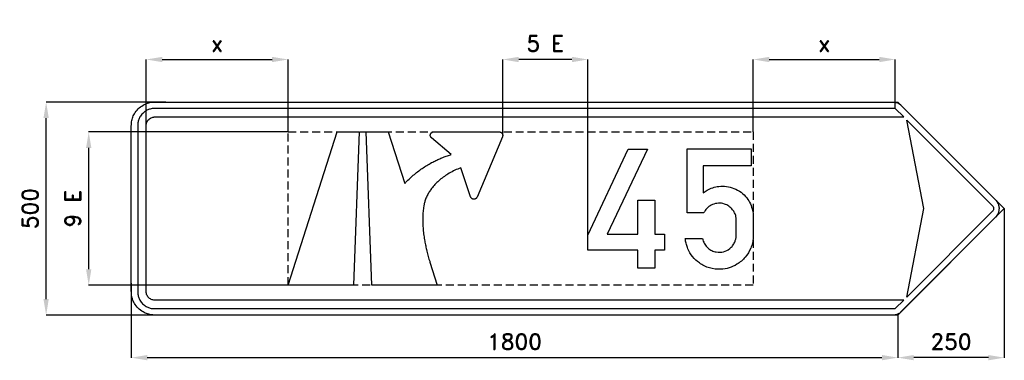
# Model space of a CAD drawing. Header units: millimetres. Extents: x -725 to 1587, y 353 to 1152.
import ezdxf

# ---------------------------------------------------------------- set-up
doc = ezdxf.new("R2010")
doc.units = ezdxf.units.MM
doc.header["$LTSCALE"] = 5
doc.linetypes.add('ČÁRKOVANÁX2', pattern=[1.5, 1, -0.5])
doc.layers.add('Kóty', color=2, linetype='Continuous')
doc.layers.add('Značka', color=7, linetype='Continuous')
doc.styles.get("Standard").update_dxf_attribs({"font": 'romand.shx', "height": 37.5})
doc.dimstyles.get("Standard").update_dxf_attribs({"dimtxt": 37.5, "dimasz": 37.5, "dimexe": 0.18, "dimexo": 0.0625, "dimgap": 18.75, "dimtad": 1, "dimdec": 0, "dimzin": 0, "dimdsep": 46, "dimtxsty": 'Standard', "dimcen": 0.09, "dimadec": 0, "dimazin": 0, "dimtfac": 1, "dimtdec": 0, "dimtofl": 0, "dimtmove": 0, "dimatfit": 3, "dimfxl": 1, "dimtolj": 1, "dimtzin": 0, "dimarcsym": 0})

# ---------------------------------------------------------------- blocks, each defined once
blk = doc.blocks.new('*D0')
at = {"layer": 'Defpoints', "color": 0, "transparency": 16777216}
for p in [(-563, 888.8), (-94.8, 888.8), (-94.8, 528.8)]:
    blk.add_point(p, dxfattribs=at)
at = {"layer": 'Kóty', "color": 0, "lineweight": -2, "transparency": 16777216}
for p, q in [((-94.8, 888.8), (-563.2, 888.8)), ((-563, 566.3), (-563, 851.3)), ((-94.8, 528.8), (-563.2, 528.8))]:
    blk.add_line(p, q, dxfattribs=at)
at = {"layer": 'Kóty', "color": 0, "transparency": 16777216}
for points in [[(-569.3, 851.3), (-556.8, 851.3), (-563, 888.8)], [(-569.3, 566.3), (-556.8, 566.3), (-563, 528.8)]]:
    blk.add_solid(points, dxfattribs=at)
at = {"layer": 'Kóty', "color": 0, "transparency": 16777216, "insert": (-600.5, 708.8), "char_height": 37.5, "attachment_point": 5, "rotation": 90}
blk.add_mtext('\\A1;9 E', dxfattribs=at)
blk = doc.blocks.new('*D1')
at = {"layer": 'Defpoints', "color": 0, "transparency": 16777216}
for p in [(-663, 958.8), (-382.2, 958.8), (-397.8, 458.8)]:
    blk.add_point(p, dxfattribs=at)
at = {"layer": 'Kóty', "color": 0, "lineweight": -2, "transparency": 16777216}
for p, q in [((-382.2, 958.8), (-663.2, 958.8)), ((-663, 496.3), (-663, 921.3)), ((-397.8, 458.8), (-663.2, 458.8))]:
    blk.add_line(p, q, dxfattribs=at)
at = {"layer": 'Kóty', "color": 0, "transparency": 16777216}
for points in [[(-669.3, 921.3), (-656.8, 921.3), (-663, 958.8)], [(-669.3, 496.3), (-656.8, 496.3), (-663, 458.8)]]:
    blk.add_solid(points, dxfattribs=at)
at = {"layer": 'Kóty', "color": 0, "transparency": 16777216, "insert": (-700.5, 708.8), "char_height": 37.5, "attachment_point": 5, "rotation": 90}
blk.add_mtext('\\A1;500', dxfattribs=at)
blk = doc.blocks.new('*D2')
at = {"layer": 'Defpoints', "color": 0, "transparency": 16777216}
for p in [(-94.8, 1058.8), (-428, 883.8), (-94.8, 888.8)]:
    blk.add_point(p, dxfattribs=at)
at = {"layer": 'Kóty', "color": 0, "lineweight": -2, "transparency": 16777216}
for p, q in [((-428, 883.9), (-428, 1059)), ((-390.5, 1058.8), (-132.3, 1058.8)), ((-94.8, 888.9), (-94.8, 1059))]:
    blk.add_line(p, q, dxfattribs=at)
at = {"layer": 'Kóty', "color": 0, "transparency": 16777216}
for points in [[(-390.5, 1065), (-390.5, 1052.5), (-428, 1058.8)], [(-132.3, 1065), (-132.3, 1052.5), (-94.8, 1058.8)]]:
    blk.add_solid(points, dxfattribs=at)
at = {"layer": 'Kóty', "color": 0, "transparency": 16777216, "insert": (-261.4, 1096.3), "char_height": 37.5, "attachment_point": 5}
blk.add_mtext('\\A1;x', dxfattribs=at)
blk = doc.blocks.new('*D3')
at = {"layer": 'Defpoints', "color": 0, "transparency": 16777216}
for p in [(1330.8, 1058.8), (1330.8, 943.8), (997.5, 888.8)]:
    blk.add_point(p, dxfattribs=at)
at = {"layer": 'Kóty', "color": 0, "lineweight": -2, "transparency": 16777216}
for p, q in [((997.5, 888.9), (997.5, 1059)), ((1035, 1058.8), (1293.3, 1058.8)), ((1330.8, 943.9), (1330.8, 1059))]:
    blk.add_line(p, q, dxfattribs=at)
at = {"layer": 'Kóty', "color": 0, "transparency": 16777216}
for points in [[(1035, 1065), (1035, 1052.5), (997.5, 1058.8)], [(1293.3, 1065), (1293.3, 1052.5), (1330.8, 1058.8)]]:
    blk.add_solid(points, dxfattribs=at)
at = {"layer": 'Kóty', "color": 0, "transparency": 16777216, "insert": (1164.2, 1096.3), "char_height": 37.5, "attachment_point": 5}
blk.add_mtext('\\A1;x', dxfattribs=at)
blk = doc.blocks.new('*D4')
at = {"layer": 'Defpoints', "color": 0, "transparency": 16777216}
for p in [(409.2, 1058.8), (409.2, 881.2), (609.1, 628.5)]:
    blk.add_point(p, dxfattribs=at)
at = {"layer": 'Kóty', "color": 0, "lineweight": -2, "transparency": 16777216}
for p, q in [((409.2, 881.2), (409.2, 1059)), ((571.6, 1058.8), (446.7, 1058.8)), ((609.1, 628.6), (609.1, 1059))]:
    blk.add_line(p, q, dxfattribs=at)
at = {"layer": 'Kóty', "color": 0, "transparency": 16777216}
for points in [[(446.7, 1065), (446.7, 1052.5), (409.2, 1058.8)], [(571.6, 1065), (571.6, 1052.5), (609.1, 1058.8)]]:
    blk.add_solid(points, dxfattribs=at)
at = {"layer": 'Kóty', "color": 0, "transparency": 16777216, "insert": (509.2, 1096.3), "char_height": 37.5, "attachment_point": 5}
blk.add_mtext('\\A1;5 E', dxfattribs=at)
blk = doc.blocks.new('*D5')
at = {"layer": 'Defpoints', "color": 0, "transparency": 16777216}
for p in [(1587, 708.8), (1337, 458.8), (1337, 358.8)]:
    blk.add_point(p, dxfattribs=at)
at = {"layer": 'Kóty', "color": 0, "lineweight": -2, "transparency": 16777216}
for p, q in [((1587, 708.7), (1587, 358.6)), ((1337, 458.7), (1337, 358.6)), ((1549.5, 358.8), (1374.5, 358.8))]:
    blk.add_line(p, q, dxfattribs=at)
at = {"layer": 'Kóty', "color": 0, "transparency": 16777216}
for points in [[(1374.5, 365), (1374.5, 352.5), (1337, 358.8)], [(1549.5, 365), (1549.5, 352.5), (1587, 358.8)]]:
    blk.add_solid(points, dxfattribs=at)
at = {"layer": 'Kóty', "color": 0, "transparency": 16777216, "insert": (1462, 396.3), "char_height": 37.5, "attachment_point": 5}
blk.add_mtext('\\A1;250', dxfattribs=at)
blk = doc.blocks.new('*D6')
at = {"layer": 'Defpoints', "color": 0, "transparency": 16777216}
for p in [(-463, 533.8), (1337, 458.8), (1337, 358.8)]:
    blk.add_point(p, dxfattribs=at)
at = {"layer": 'Kóty', "color": 0, "lineweight": -2, "transparency": 16777216}
for p, q in [((-463, 533.7), (-463, 358.6)), ((1337, 458.7), (1337, 358.6)), ((-425.5, 358.8), (1299.5, 358.8))]:
    blk.add_line(p, q, dxfattribs=at)
at = {"layer": 'Kóty', "color": 0, "transparency": 16777216}
for points in [[(-425.5, 365), (-425.5, 352.5), (-463, 358.8)], [(1299.5, 365), (1299.5, 352.5), (1337, 358.8)]]:
    blk.add_solid(points, dxfattribs=at)
at = {"layer": 'Kóty', "color": 0, "transparency": 16777216, "insert": (437, 396.3), "char_height": 37.5, "attachment_point": 5}
blk.add_mtext('\\A1;1800', dxfattribs=at)

msp = doc.modelspace()

# ---------------------------------------------------------------- linework, layer by layer
at = {"layer": 'Značka', "color": 5}
for points in [[(-408, 958.8), (1326.6, 958.8), (1327.6, 958.8, -0.008068), (1328.6, 958.7, -0.042023), (1332.5, 958.1, -0.0409), (1336.2, 956.9, -0.042253), (1339.7, 955.1, -0.046616), (1342.9, 952.8), (1343.6, 952.1), (1344.3, 951.5), (1565.8, 730), (1566.8, 728.9), (1567.9, 727.7, -0.055728), (1571.3, 722.5, -0.056158), (1573.5, 716.6, -0.069695), (1574.6, 708.8, -0.068339), (1573.5, 701, -0.056442), (1571.3, 695.1, -0.06112), (1567.9, 689.9), (1566.8, 688.7), (1565.8, 687.6), (1344.3, 466.1), (1343.6, 465.4), (1342.9, 464.8, -0.042026), (1339.7, 462.5, -0.040912), (1336.2, 460.7, -0.042256), (1332.5, 459.4, -0.046626), (1328.6, 458.9, -0.00928), (1327.6, 458.8), (1326.6, 458.8), (-408, 458.8, -0.003577), (-410.9, 458.9, -0.010727), (-413.8, 459.1, -0.055715), (-425, 461.4, -0.056166), (-435.5, 466.2, -0.06969), (-447, 474.8, -0.068355), (-455.6, 486.3, -0.056428), (-460.5, 496.8, -0.061122), (-462.7, 508, -0.012202), (-462.9, 510.9, -0.004069), (-463, 513.8), (-463, 903.8, -0.003577), (-462.9, 906.7, -0.010727), (-462.7, 909.5, -0.055715), (-460.4, 920.8, -0.056166), (-455.6, 931.3, -0.069689), (-447, 942.7, -0.068353), (-435.5, 951.4, -0.056425), (-425, 956.3, -0.061123), (-413.8, 958.5), (-410.9, 958.7), (-408, 958.8)], [(1350.8, 493.8), (-188.4, 493.8), (-408, 493.8, -0.003575), (-409.1, 493.8, -0.010724), (-410.1, 493.9, -0.055714), (-414.2, 494.7, -0.056166), (-418, 496.5, -0.06969), (-422.2, 499.6, -0.068356), (-425.3, 503.8, -0.056429), (-427.1, 507.6, -0.061122), (-427.9, 511.7, -0.012203), (-428, 512.8, -0.004068), (-428, 513.8), (-428, 903.8, -0.003576), (-428, 904.8, -0.010723), (-427.9, 905.9, -0.055716), (-427.1, 910, -0.056165), (-425.3, 913.8, -0.069688), (-422.2, 918, -0.068355), (-418, 921.1, -0.056435), (-414.2, 922.9, -0.061122), (-410.1, 923.7), (-409.1, 923.8), (-408, 923.8), (-188.4, 923.8), (1350.8, 923.8), (1330.8, 943.8), (-408, 943.8), (-410.1, 943.7), (-412.2, 943.6, 0.055713), (-420.4, 941.9, 0.056166), (-428, 938.4, 0.069689), (-436.3, 932.1, 0.068357), (-442.7, 923.8, 0.056427), (-446.2, 916.2, 0.061122), (-447.8, 908, 0.012201), (-447.9, 905.9, 0.004068), (-448, 903.8), (-448, 513.8, 0.003577), (-447.9, 511.7, 0.010727), (-447.8, 509.6, 0.055714), (-446.1, 501.4, 0.056165), (-442.7, 493.8, 0.06969), (-436.4, 485.5, 0.068355), (-428, 479.2, 0.056428), (-420.4, 475.6, 0.061122), (-412.2, 474, 0.012202), (-410.1, 473.9, 0.004069), (-408, 473.8), (1330.8, 473.8), (1350.8, 493.8)], [(1357.8, 500.9), (1397.8, 708.8), (1357.8, 916.7), (1558.7, 715.9), (1559.1, 715.5), (1559.4, 715.1), (1560.5, 713.3), (1561.3, 711.4, -0.069678), (1561.6, 708.8), (1561.3, 706.2), (1560.6, 704.2), (1559.4, 702.5), (1559.1, 702.1), (1558.7, 701.7), (1357.8, 500.9)], [(102, 528.8), (88.8, 888.8), (140.4, 888.8), (179.2, 767.5), (180.6, 768.9), (181.9, 770.4, -0.014814), (191.6, 780.1, -0.015521), (201.8, 789.1, -0.014803), (211.9, 797.3, -0.014247), (222.5, 804.8, -0.014107), (233.5, 811.7, -0.014421), (244.8, 818.1, -0.011452), (254.1, 822.7, -0.010961), (263.6, 826.9, -0.01211), (273.9, 831, -0.013499), (284.4, 834.5), (286.3, 835.1), (288.1, 835.7), (241.8, 874.6), (241.7, 874.7), (241.7, 874.7), (241.1, 875.3), (240.7, 875.8), (240.3, 876.4), (240, 877), (239.7, 877.6), (239.4, 878.2), (239.3, 878.8), (239.2, 879.3), (239.1, 879.9), (239.1, 880.5), (239.1, 880.6), (239.1, 880.7), (239.1, 880.9), (239.1, 881.1), (239.1, 881.5), (239.1, 881.9), (239.3, 882.8, -0.031433), (239.6, 883.7, -0.04166), (240.2, 884.8, -0.041143), (240.9, 885.9, -0.040544), (241.8, 886.8, -0.040459), (242.8, 887.5, -0.032632), (243.7, 888, -0.031717), (244.6, 888.4, -0.036158), (245.7, 888.7, -0.04104), (246.8, 888.8, -0.00621), (247, 888.8), (247.2, 888.8), (401.1, 888.8), (401.3, 888.8), (401.5, 888.8, -0.04467), (402.9, 888.6, -0.045652), (404.1, 888.2, -0.042295), (405.3, 887.7, -0.040542), (406.3, 886.9, -0.03983), (407.2, 886.1, -0.040878), (407.9, 885.1), (408.4, 884.2), (408.8, 883.2, -0.041682), (409.1, 882, -0.04556), (409.2, 880.7), (409.2, 880.3), (409.2, 879.9), (409.1, 879.6), (409.1, 879.3), (409, 879), (409, 878.6), (408.9, 878.4), (408.8, 878.1), (408.7, 877.9), (408.6, 877.6), (408.6, 877.6), (408.6, 877.5), (349, 735.6), (348.9, 735.5), (348.9, 735.4), (348.4, 734.5), (347.8, 733.6), (347.2, 732.9), (346.4, 732.3), (345.7, 731.8, -0.030592), (344.8, 731.4), (344.1, 731.1, -0.024572), (343.4, 730.9, -0.026407), (342.6, 730.7, -0.026797), (341.8, 730.7, -0.003518), (341.6, 730.7), (341.5, 730.6), (341.3, 730.7), (341.2, 730.7), (340.9, 730.7), (340.6, 730.7, -0.024424), (339.8, 730.8, -0.025058), (339.1, 731, -0.033037), (338.1, 731.4, -0.032644), (337.3, 731.8, -0.032503), (336.4, 732.4), (335.7, 733.1), (335.2, 733.7), (334.7, 734.3), (334.2, 735.1), (333.9, 735.9), (333.8, 736), (333.8, 736.2), (310.9, 804.5), (308.9, 803.8), (306.9, 803, 0.022513), (293.4, 797.1, 0.024402), (280.5, 789.9, 0.023305), (269.4, 782.5, 0.023925), (259, 774, 0.024396), (250, 765.3, 0.027815), (242, 755.7, 0.022821), (236.6, 747.9, 0.023858), (231.9, 739.7, 0.027915), (228.1, 731, 0.035331), (225.3, 721.9), (224.9, 720.3), (224.6, 718.7), (224.4, 717.3), (224, 715.7), (223.8, 714.1, 0.020214), (222.1, 701.8, 0.017002), (221.4, 689.4, 0.015132), (221.4, 676.4, 0.012809), (222.1, 663.4, 0.012182), (223.5, 649.4, 0.011442), (225.5, 635.5, 0.008901), (227.6, 623.8, 0.008028), (230.2, 612.3, 0.008851), (233.3, 599.7, 0.009901), (237, 587.2), (237.6, 585), (238.3, 582.8), (255.6, 528.8), (102, 528.8)], [(878.2, 638.6), (878.7, 636.8), (879.2, 635, 0.061326), (883.8, 624.9, 0.076052), (890.9, 616.3, 0.081245), (900, 610.1, 0.074029), (910.7, 606.9, 0.102539), (927.5, 607.4, 0.116972), (942.2, 614.7, 0.072313), (949.1, 621.6, 0.058805), (954, 630.2, 0.043851), (956.4, 637.3, 0.050812), (957.5, 644.6), (957.6, 646.6), (957.6, 648.6), (957.6, 682.5), (957.3, 686.5), (956.7, 690.4, 0.06827), (953.8, 698.5, 0.054052), (948.9, 705.9, 0.069265), (940.3, 714.1, 0.080558), (929.8, 719.4, 0.097813), (915.8, 721.4, 0.091138), (901.8, 718.1, 0.085475), (890.6, 711.3, 0.103667), (882.9, 701.3), (882.3, 700), (881.7, 698.8), (842.4, 698.8), (842.4, 848.8), (992.4, 848.8), (992.4, 808.9), (879.9, 808.9), (879.9, 745.9), (884.5, 749, -0.015234), (889.2, 752, -0.051736), (902.4, 757.8, -0.052707), (916.6, 760.9, -0.065795), (934.6, 760.9, -0.065553), (952, 756.2, -0.069372), (968.7, 747, -0.07136), (982.2, 733.6, -0.059645), (990.7, 719.8, -0.053797), (995.9, 704.4, -0.024793), (997.1, 698.2, -0.033747), (997.5, 691.9), (997.5, 691), (997.5, 690.2), (997.5, 645.2), (997.5, 643.2), (997.4, 641.2, -0.045326), (995.6, 628.4, -0.043667), (991.6, 616, -0.080865), (978.5, 594.4, -0.08453), (959.2, 578.1, -0.069815), (941, 569.6, -0.066783), (921.2, 566.3, -0.084627), (894.8, 569.4, -0.088727), (871, 581.1, -0.074191), (855.1, 595.9, -0.070967), (844, 614.6, -0.035766), (840.4, 624.6, -0.03717), (838.3, 635), (838.1, 636.8), (837.9, 638.6), (878.2, 638.6)]]:
    msp.add_lwpolyline(points, format="xyb", dxfattribs=at)
at = {"layer": 'Značka', "color": 7}
msp.add_lwpolyline([(1266.1, 958.8), (1337, 958.8), (1587, 708.8), (1337, 458.8), (1266.1, 458.8)], dxfattribs=at)
at = {"layer": 'Značka', "color": 6, "linetype": 'ČÁRKOVANÁX2', "ltscale": 3.75}
msp.add_lwpolyline([(-94.8, 528.8), (-94.8, 888.8), (997.5, 888.8), (997.5, 528.8), (-94.8, 528.8)], dxfattribs=at)
at = {"layer": 'Značka', "color": 5}
for points in [[(58.8, 528.8), (-94.8, 528.8), (20.4, 888.8), (72, 888.8), (58.8, 528.8)], [(726.1, 568.8), (726.1, 611.1), (609.1, 611.1), (609.1, 646), (704.1, 848.4), (749, 848.4), (654.1, 648.7), (726.1, 648.7), (726.1, 728.5), (766.1, 728.3), (766.1, 648.7), (788.9, 648.7), (788.9, 611.1), (766.1, 611.1), (766.1, 568.8), (726.1, 568.8)]]:
    msp.add_lwpolyline(points, dxfattribs=at)

# ---------------------------------------------------------------- dimensions: what is measured, and where the dimension line sits
at = {"layer": 'Kóty'}
for base, p1, p2, text, picture, middle in [((409.2, 1058.8), (609.1, 628.5), (409.2, 881.2), '5 E', '*D4', (509.2, 1096.3)), ((-94.8, 1058.8), (-428, 883.8), (-94.8, 888.8), 'x', '*D2', (-261.4, 1096.3)), ((1330.8, 1058.8), (997.5, 888.8), (1330.8, 943.8), 'x', '*D3', (1164.2, 1096.3))]:
    dim = msp.add_linear_dim(base=base, p1=p1, p2=p2, text=text, dimstyle='Standard', dxfattribs=at)
    dim.commit()
    dim.dimension.update_dxf_attribs({"geometry": picture, "text_midpoint": middle})
dim = msp.add_linear_dim(base=(-663, 958.8), p1=(-397.8, 458.8), p2=(-382.2, 958.8), angle=90, dimstyle='Standard', dxfattribs=at)
dim.commit()
dim.dimension.update_dxf_attribs({"geometry": '*D1', "text_midpoint": (-700.5, 708.8)})
dim = msp.add_linear_dim(base=(-563, 888.8), p1=(-94.8, 528.8), p2=(-94.8, 888.8), angle=90, text='9 E', dimstyle='Standard', dxfattribs=at)
dim.commit()
dim.dimension.update_dxf_attribs({"geometry": '*D0', "text_midpoint": (-600.5, 708.8)})
for p1, picture, middle in [((1587, 708.8), '*D5', (1462, 396.3)), ((-463, 533.8), '*D6', (437, 396.3))]:
    dim = msp.add_linear_dim(base=(1337, 358.8), p1=p1, p2=(1337, 458.8), dimstyle='Standard', dxfattribs=at)
    dim.commit()
    dim.dimension.update_dxf_attribs({"geometry": picture, "text_midpoint": middle})

doc.saveas('drawing.dxf')
